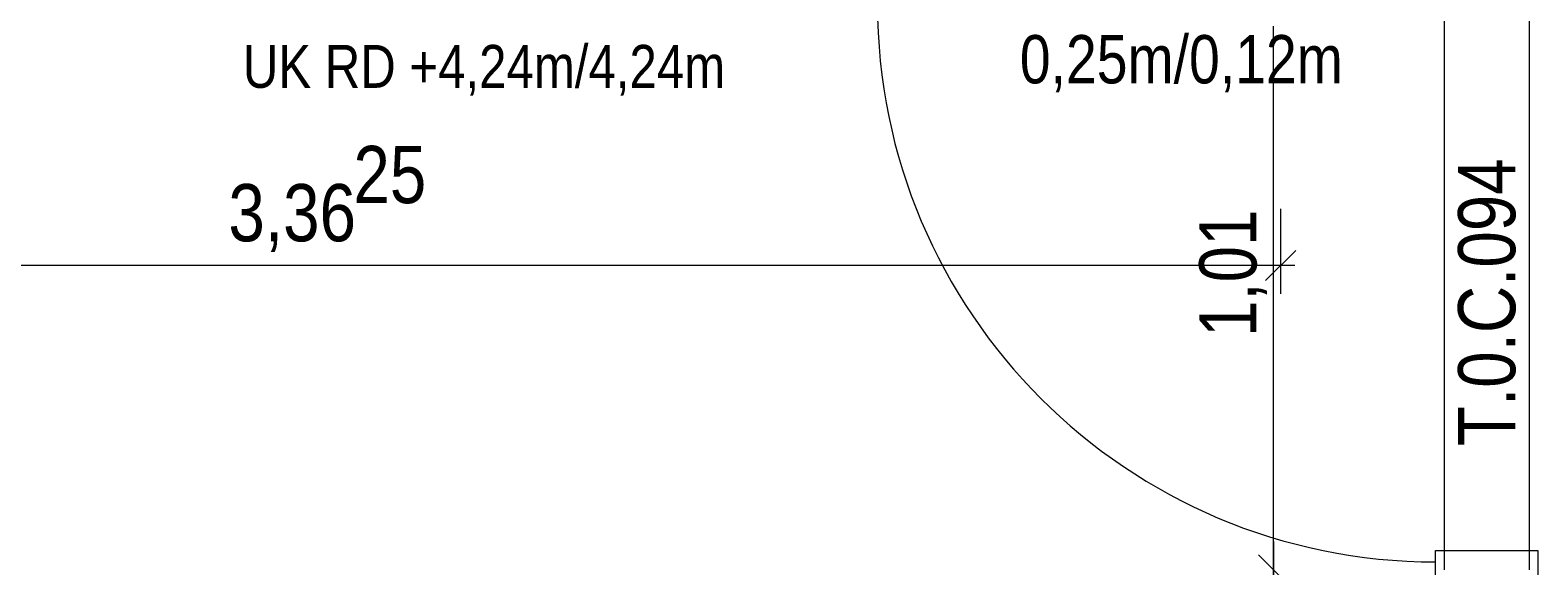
# Model space of a CAD drawing. Extents: x -500 to 300, y 62 to 1162.
# Tile 53 of 90: x -241 to -188, y 749 to 768. Entities that reach past the tile are written whole.
import ezdxf
from ezdxf.lldxf.tags import DXFTag

# ---------------------------------------------------------------- set-up
doc = ezdxf.new("R2010")
doc.units = 0
doc.layers.get('0').update_dxf_attribs({"lineweight": 13})
for name, color, linetype, lineweight, true_color in [('00_Beschriftung UZ', 3, 'Continuous', 35, 0x00ff00), ('30 -34 Innenwände- 4 Türen_Fenster', 7, 'Continuous', 15, 0x9955ff), ('30 -35 Decken- 11 Durchbruch', 5, 'Continuous', 15, 0x0000ff), ('70 -76 Bemaßung- 2 Allgemein', 9, 'Continuous', 5, 0x808080)]:
    doc.layers.add(name, color=color, linetype=linetype, lineweight=lineweight, true_color=true_color)
doc.layers.add('Keine', color=7, linetype='Continuous', lineweight=9)
doc.styles.get("Standard").update_dxf_attribs({"font": 'ARIALN.TTF'})
tags = doc.linetypes.add('fein_strichliert-A06G93KA8I', pattern=[4, 1, -2, 1]).pattern_tags.tags
tags[8:9] = [DXFTag(74, 4), DXFTag(75, 0), DXFTag(340, '0'), DXFTag(46, 0.0), DXFTag(50, 0.0), DXFTag(44, 0.0), DXFTag(45, 0.0)]
tags[6:7] = [DXFTag(74, 4), DXFTag(75, 0), DXFTag(340, '0'), DXFTag(46, 0.0), DXFTag(50, 0.0), DXFTag(44, 0.0), DXFTag(45, 0.0)]
tags[4:5] = [DXFTag(74, 4), DXFTag(75, 0), DXFTag(340, '0'), DXFTag(46, 0.0), DXFTag(50, 0.0), DXFTag(44, 0.0), DXFTag(45, 0.0)]

# ---------------------------------------------------------------- blocks, each defined once
blk = doc.blocks.new('Referenz-A06G93KB8I')
at = {"layer": '30 -34 Innenwände- 4 Türen_Fenster', "color": 0, "linetype": 'fein_strichliert-A06G93KA8I', "lineweight": -2, "ltscale": 0.13}
for p, q in [((-191.299, 768.953), (-191.299, 748.753)), ((-188.299, 768.953), (-188.299, 748.753))]:
    blk.add_line(p, q, dxfattribs=at)
at = {"layer": '30 -34 Innenwände- 4 Türen_Fenster', "color": 0, "linetype": 'Continuous', "lineweight": -2, "ltscale": 0.13}
for p, q in [((-191.599, 749.033), (-191.599, 749.433)), ((-191.599, 749.433), (-187.999, 749.433)), ((-187.999, 749.433), (-187.999, 748.433)), ((-191.599, 748.433), (-191.599, 749.033))]:
    blk.add_line(p, q, dxfattribs=at)
at = {"layer": '30 -34 Innenwände- 4 Türen_Fenster', "color": 0, "linetype": 'fein_strichliert-A06G93KA8I', "lineweight": -2, "ltscale": 0.13}
blk.add_ellipse((-191.599, 768.673), major_axis=(-19.64, 0), ratio=1, start_param=0, end_param=1.570796, dxfattribs=at)
at = {"layer": '70 -76 Bemaßung- 2 Allgemein', "color": 0, "linetype": 'Continuous', "lineweight": -2, "ltscale": 0.13}
for p, q in [((-197.299, 749.814), (-197.299, 767.893)), ((-197.049, 761.463), (-197.049, 758.463)), ((-196.518, 759.993), (-197.579, 758.932)), ((-198.109, 759.463), (-263.238, 759.463)), ((-196.549, 759.463), (-198.109, 759.463)), ((-197.299, 747.753), (-197.299, 749.814)), ((-197.299, 749.753), (-197.299, 747.693)), ((-197.829, 749.284), (-196.768, 748.223)), ((-196.768, 748.223), (-197.829, 749.284))]:
    blk.add_line(p, q, dxfattribs=at)
at = {"layer": '00_Beschriftung UZ', "color": 0, "linetype": 'ByBlock', "lineweight": -2, "ltscale": 0.13, "insert": (-233.567, 767.229), "char_height": 1.51033, "attachment_point": 1}
blk.add_mtext('{\\fArial Narrow;UK RD +4,24m/4,24m}', dxfattribs=at)
at = {"layer": '30 -35 Decken- 11 Durchbruch', "color": 0, "linetype": 'Continuous', "lineweight": -2, "ltscale": 0.13, "insert": (-206.227, 767.575), "char_height": 1.7, "attachment_point": 1}
blk.add_mtext('{\\fArial Narrow;0,25m/0,12m}', dxfattribs=at)
at = {"layer": '30 -35 Decken- 11 Durchbruch', "color": 0, "linetype": 'ByBlock', "lineweight": -2, "ltscale": 0.13, "char_height": 0.0036, "attachment_point": 1}
for s, insert in [('{\\fArial Narrow;prm5_type}', (-208.615, 760.961)), ('{\\fArial Narrow;prm6_type}', (-208.615, 760.961)), ('{\\fArial Narrow;prm7_name}', (-208.615, 760.961)), ('{\\fArial Narrow;prm5_name}', (-208.615, 760.961)), ('{\\fArial Narrow;prm0_name}', (-208.615, 760.961)), ('{\\fArial Narrow;prm0_value}', (-208.615, 760.961)), ('{\\fArial Narrow;prm1_type}', (-208.615, 760.961)), ('{\\fArial Narrow;IFC_UUID}', (-208.614, 760.961)), ('{\\fArial Narrow;instanceID}', (-208.615, 760.961)), ('{\\fArial Narrow;prm0_type}', (-208.615, 760.961)), ('{\\fArial Narrow;prm1_name}', (-208.615, 760.961)), ('{\\fArial Narrow;prm1_value}', (-208.615, 760.961)), ('{\\fArial Narrow;prm2_type}', (-208.615, 760.961)), ('{\\fArial Narrow;prm2_value}', (-208.615, 760.961)), ('{\\fArial Narrow;prm3_name}', (-208.615, 760.961)), ('{\\fArial Narrow;prm3_type}', (-208.615, 760.961)), ('{\\fArial Narrow;prm3_value}', (-208.615, 760.961)), ('{\\fArial Narrow;prm4_name}', (-208.615, 760.961)), ('{\\fArial Narrow;prm2_name}', (-208.615, 760.961)), ('{\\fArial Narrow;prm4_type}', (-208.615, 760.961)), ('{\\fArial Narrow;prm6_name}', (-208.615, 760.961)), ('{\\fArial Narrow;prm7_value}', (-208.615, 760.961)), ('{\\fArial Narrow;prm7_type}', (-208.615, 760.961)), ('{\\fArial Narrow;prm4_value}', (-208.615, 760.961)), ('{\\fArial Narrow;prm6_value}', (-208.615, 760.961)), ('{\\fArial Narrow;prm5_value}', (-208.615, 760.961))]:
    blk.add_mtext(s, dxfattribs=dict(at, insert=insert))
at = {"layer": '70 -76 Bemaßung- 2 Allgemein', "color": 0, "linetype": 'Continuous', "lineweight": -2, "ltscale": 0.13, "char_height": 2.01377, "attachment_point": 1}
for s, insert in [('{\\fArial Narrow;25}', (-229.677, 763.674)), ('{\\fArial Narrow;3,36}', (-234.075, 762.331))]:
    blk.add_mtext(s, dxfattribs=dict(at, insert=insert))
at = {"layer": '70 -76 Bemaßung- 2 Allgemein', "color": 0, "linetype": 'Continuous', "lineweight": -2, "ltscale": 0.13, "insert": (-199.914, 756.946), "char_height": 2.01377, "attachment_point": 1, "rotation": 90}
blk.add_mtext('{\\fArial Narrow;1,01}', dxfattribs=at)
at = {"layer": 'Keine', "color": 0, "linetype": 'Continuous', "lineweight": -2, "ltscale": 0.13, "insert": (-190.806, 753.11), "char_height": 2.01377, "attachment_point": 1, "rotation": 90}
blk.add_mtext('{\\fArial Narrow;T.0.C.094}', dxfattribs=at)

msp = doc.modelspace()

# ---------------------------------------------------------------- block references
at = {"color": 8, "lineweight": 13, "ltscale": 0.13, "true_color": 0x808080}
msp.add_blockref('Referenz-A06G93KB8I', (0, 0), dxfattribs=at)

doc.saveas('drawing.dxf')
